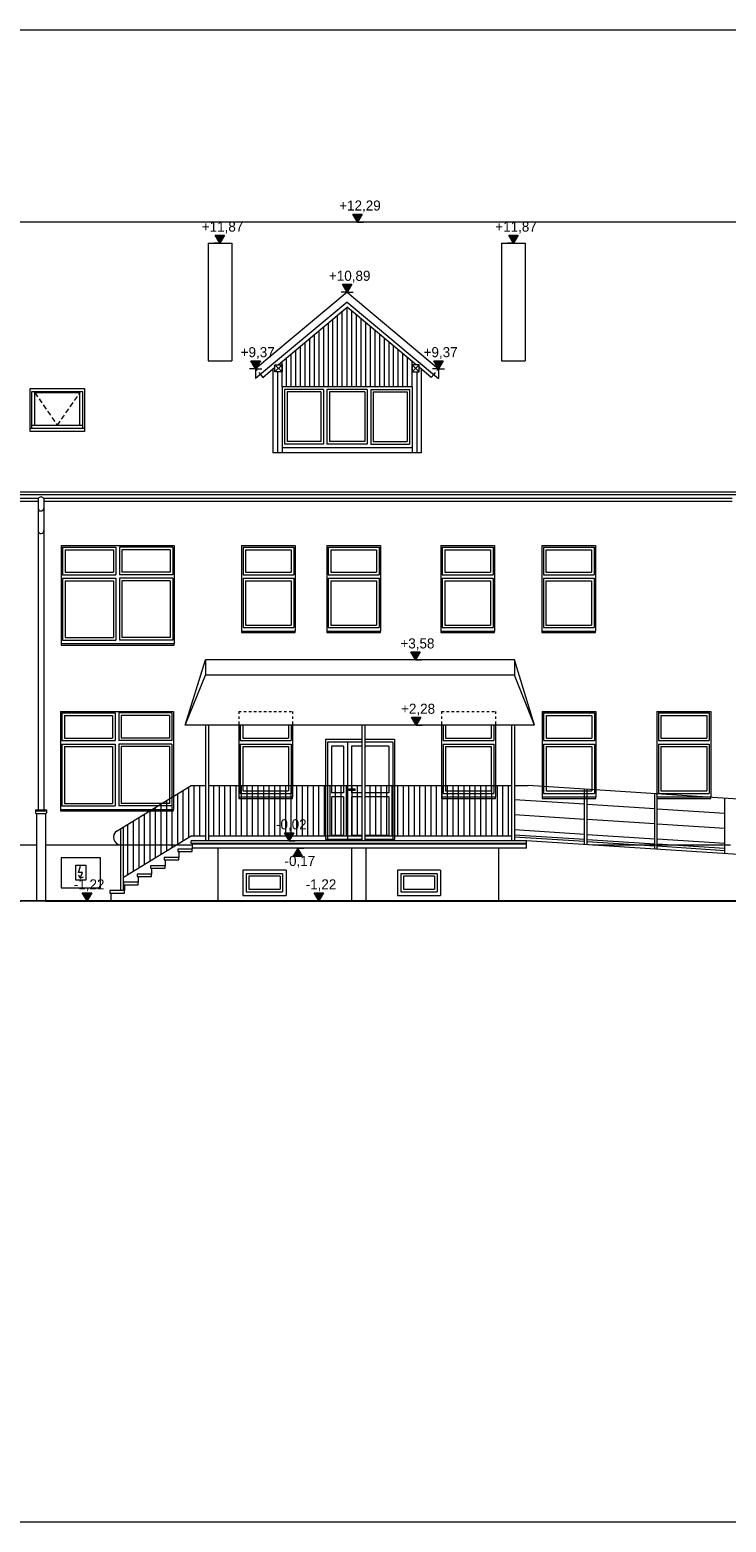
# Model space of a CAD drawing. Extents: x -128160 to 82695, y 7277 to 37028.
# Tile 10 of 14: x 1807 to 15662, y 7328 to 37028. Entities that reach past the tile are written whole.
import ezdxf

# ---------------------------------------------------------------- set-up
doc = ezdxf.new("R2010")
doc.units = 0
doc.header["$MEASUREMENT"] = 0
doc.linetypes.add('Hidden Line', pattern=[100, 50, -50])
doc.linetypes.add('Krawędzie ukryte', pattern=[150, 100, -50])
for name, color, linetype, lineweight in [('ARCH TABELA_Nr_Pióra__21', 7, 'Continuous', 13), ('Arch wymiary_Nr_Pióra__21', 7, 'Continuous', 13), ('INSTALACJA IE_Nr_Pióra__21', 7, 'Continuous', 13), ('INSTALACJA IE_Nr_Pióra__5', 7, 'Continuous', 13), ('INWENT BALUSTRADY_Nr_Pióra__26', 5, 'Continuous', 13), ('INWENT DACH_Nr_Pióra__21', 7, 'Continuous', 13), ('INWENT KONST. DREWNIANA_Nr_Pióra__21', 7, 'Continuous', 13), ('INWENT ODWODNIENIE_Nr_Pióra__21', 7, 'Continuous', 13), ('INWENT TEREN_Nr_Pióra__1', 7, 'Continuous', 25), ('INWENT. DRZWI_Nr_Pióra__21', 7, 'Continuous', 13), ('INWENT. OKNA_Nr_Pióra__21', 7, 'Continuous', 13), ('INWENT. OKNA_Nr_Pióra__5', 7, 'Continuous', 13), ('INWENT.ŚCIANY_Nr_Pióra__5', 7, 'Continuous', 13), ('Istniejące schody_Nr_Pióra__21', 7, 'Continuous', 13), ('Istniejące schody_Nr_Pióra__5', 7, 'Continuous', 13)]:
    doc.layers.add(name, color=color, linetype=linetype, lineweight=lineweight)
doc.layers.add('Arch wymiary', color=7, linetype='Continuous')
doc.layers.add('INSTALACJA IE', color=7, linetype='Continuous')
doc.styles.add('GENERATED_STYLE_1', font='txt')

# ---------------------------------------------------------------- blocks, each defined once
blk = doc.blocks.new('Linia_1', base_point=(2809, 20143))
at = {"layer": 'INSTALACJA IE_Nr_Pióra__21', "linetype": 'Continuous'}
for q in [(2780, 20207), (2874, 20172)]:
    blk.add_line((2809, 20143), q, dxfattribs=at)
at = {"layer": 'INSTALACJA IE_Nr_Pióra__5', "linetype": 'Continuous'}
blk.add_line((2809, 20143), (2854, 20259), dxfattribs=at)
blk = doc.blocks.new('Wymiary_32', base_point=(6968, 20888))
at = {"layer": 'Arch wymiary_Nr_Pióra__21', "linetype": 'Continuous'}
blk.add_hatch(color=256, dxfattribs=at).paths.add_polyline_path([(6968, 20888), (6875, 21048), (7060, 21048)], flags=0)
for p, q in [((6968, 20888), (6848, 20888)), ((6968, 20888), (6875, 21048)), ((6875, 21048), (7060, 21048)), ((7060, 21048), (6968, 20888)), ((6968, 20888), (7088, 20888))]:
    blk.add_line(p, q, dxfattribs=at)
at = {"layer": 'Arch wymiary_Nr_Pióra__21', "insert": (6705, 21080), "char_height": 200, "attachment_point": 7, "style": 'GENERATED_STYLE_1'}
blk.add_mtext('{-0,02}', dxfattribs=at)
blk = doc.blocks.new('Wymiary_33', base_point=(2944, 19693))
at = {"layer": 'Arch wymiary_Nr_Pióra__21', "linetype": 'Continuous'}
blk.add_hatch(color=256, dxfattribs=at).paths.add_polyline_path([(2944, 19693), (2851, 19853), (3037, 19853)], flags=0)
for p, q in [((2944, 19693), (2824, 19693)), ((2944, 19693), (2851, 19853)), ((2851, 19853), (3037, 19853)), ((3037, 19853), (2944, 19693)), ((2944, 19693), (3064, 19693))]:
    blk.add_line(p, q, dxfattribs=at)
at = {"layer": 'Arch wymiary_Nr_Pióra__21', "insert": (2681, 19885), "char_height": 200, "attachment_point": 7, "style": 'GENERATED_STYLE_1'}
blk.add_mtext('{-1,22}', dxfattribs=at)
blk = doc.blocks.new('Wymiary_37', base_point=(8119, 31805))
at = {"layer": 'Arch wymiary_Nr_Pióra__21', "linetype": 'Continuous'}
blk.add_hatch(color=256, dxfattribs=at).paths.add_polyline_path([(8119, 31805), (8026, 31965), (8212, 31965)], flags=0)
for p, q in [((8119, 31805), (7999, 31805)), ((8119, 31805), (8026, 31965)), ((8026, 31965), (8212, 31965)), ((8212, 31965), (8119, 31805)), ((8119, 31805), (8239, 31805))]:
    blk.add_line(p, q, dxfattribs=at)
at = {"layer": 'Arch wymiary_Nr_Pióra__21', "insert": (7758, 31997), "char_height": 200, "attachment_point": 7, "style": 'GENERATED_STYLE_1'}
blk.add_mtext('{+10,89}', dxfattribs=at)
blk = doc.blocks.new('Wymiary_38', base_point=(9938, 30284))
at = {"layer": 'Arch wymiary_Nr_Pióra__21', "linetype": 'Continuous'}
blk.add_hatch(color=256, dxfattribs=at).paths.add_polyline_path([(9938, 30284), (9846, 30444), (10031, 30444)], flags=0)
for p, q in [((9938, 30284), (9846, 30444)), ((9846, 30444), (10031, 30444)), ((10031, 30444), (9938, 30284)), ((9938, 30284), (9818, 30284)), ((9938, 30284), (10058, 30284))]:
    blk.add_line(p, q, dxfattribs=at)
at = {"layer": 'Arch wymiary_Nr_Pióra__21', "insert": (9641, 30476), "char_height": 200, "attachment_point": 7, "style": 'GENERATED_STYLE_1'}
blk.add_mtext('{+9,37}', dxfattribs=at)
blk = doc.blocks.new('Wymiary_39', base_point=(6300, 30284))
at = {"layer": 'Arch wymiary_Nr_Pióra__21', "linetype": 'Continuous'}
blk.add_hatch(color=256, dxfattribs=at).paths.add_polyline_path([(6300, 30284), (6207, 30444), (6393, 30444)], flags=0)
for p, q in [((6300, 30284), (6207, 30444)), ((6207, 30444), (6393, 30444)), ((6393, 30444), (6300, 30284)), ((6300, 30284), (6180, 30284)), ((6300, 30284), (6420, 30284))]:
    blk.add_line(p, q, dxfattribs=at)
at = {"layer": 'Arch wymiary_Nr_Pióra__21', "insert": (6002, 30476), "char_height": 200, "attachment_point": 7, "style": 'GENERATED_STYLE_1'}
blk.add_mtext('{+9,37}', dxfattribs=at)
blk = doc.blocks.new('Wymiary_42', base_point=(8325, 33203))
at = {"layer": 'Arch wymiary_Nr_Pióra__21', "linetype": 'Continuous'}
blk.add_hatch(color=256, dxfattribs=at).paths.add_polyline_path([(8325, 33203), (8232, 33363), (8417, 33363)], flags=0)
for p, q in [((8325, 33203), (8232, 33363)), ((8232, 33363), (8417, 33363)), ((8417, 33363), (8325, 33203)), ((8325, 33203), (8205, 33203)), ((8325, 33203), (8445, 33203))]:
    blk.add_line(p, q, dxfattribs=at)
at = {"layer": 'Arch wymiary_Nr_Pióra__21', "insert": (7963, 33395), "char_height": 200, "attachment_point": 7, "style": 'GENERATED_STYLE_1'}
blk.add_mtext('{+12,29}', dxfattribs=at)
blk = doc.blocks.new('Wymiary_47', base_point=(5589, 32783))
at = {"layer": 'Arch wymiary_Nr_Pióra__21', "linetype": 'Continuous'}
blk.add_hatch(color=256, dxfattribs=at).paths.add_polyline_path([(5589, 32783), (5496, 32943), (5682, 32943)], flags=0)
for p, q in [((5589, 32783), (5469, 32783)), ((5589, 32783), (5496, 32943)), ((5496, 32943), (5682, 32943)), ((5682, 32943), (5589, 32783)), ((5589, 32783), (5709, 32783))]:
    blk.add_line(p, q, dxfattribs=at)
at = {"layer": 'Arch wymiary_Nr_Pióra__21', "insert": (5228, 32975), "char_height": 200, "attachment_point": 7, "style": 'GENERATED_STYLE_1'}
blk.add_mtext('{+11,87}', dxfattribs=at)
blk = doc.blocks.new('Wymiary_48', base_point=(11429, 32783))
at = {"layer": 'Arch wymiary_Nr_Pióra__21', "linetype": 'Continuous'}
blk.add_hatch(color=256, dxfattribs=at).paths.add_polyline_path([(11429, 32783), (11336, 32943), (11522, 32943)], flags=0)
for p, q in [((11429, 32783), (11309, 32783)), ((11429, 32783), (11336, 32943)), ((11336, 32943), (11522, 32943)), ((11522, 32943), (11429, 32783)), ((11429, 32783), (11549, 32783))]:
    blk.add_line(p, q, dxfattribs=at)
at = {"layer": 'Arch wymiary_Nr_Pióra__21', "insert": (11068, 32975), "char_height": 200, "attachment_point": 7, "style": 'GENERATED_STYLE_1'}
blk.add_mtext('{+11,87}', dxfattribs=at)
blk = doc.blocks.new('Wymiary_67', base_point=(9490, 23188))
at = {"layer": 'Arch wymiary_Nr_Pióra__21', "linetype": 'Continuous'}
blk.add_hatch(color=256, dxfattribs=at).paths.add_polyline_path([(9490, 23188), (9398, 23348), (9583, 23348)], flags=0)
for p, q in [((9490, 23188), (9370, 23188)), ((9490, 23188), (9398, 23348)), ((9398, 23348), (9583, 23348)), ((9583, 23348), (9490, 23188)), ((9490, 23188), (9610, 23188))]:
    blk.add_line(p, q, dxfattribs=at)
at = {"layer": 'Arch wymiary_Nr_Pióra__21', "insert": (9193, 23380), "char_height": 200, "attachment_point": 7, "style": 'GENERATED_STYLE_1'}
blk.add_mtext('{+2,28}', dxfattribs=at)
blk = doc.blocks.new('Wymiary_68', base_point=(9477, 24488))
at = {"layer": 'Arch wymiary_Nr_Pióra__21', "linetype": 'Continuous'}
blk.add_hatch(color=256, dxfattribs=at).paths.add_polyline_path([(9477, 24488), (9384, 24648), (9570, 24648)], flags=0)
for p, q in [((9477, 24488), (9357, 24488)), ((9477, 24488), (9384, 24648)), ((9384, 24648), (9570, 24648)), ((9570, 24648), (9477, 24488)), ((9477, 24488), (9597, 24488))]:
    blk.add_line(p, q, dxfattribs=at)
at = {"layer": 'Arch wymiary_Nr_Pióra__21', "insert": (9180, 24680), "char_height": 200, "attachment_point": 7, "style": 'GENERATED_STYLE_1'}
blk.add_mtext('{+3,58}', dxfattribs=at)
blk = doc.blocks.new('Wymiary_87', base_point=(7136, 20743))
at = {"layer": 'Arch wymiary_Nr_Pióra__21', "linetype": 'Continuous'}
blk.add_hatch(color=256, dxfattribs=at).paths.add_polyline_path([(7136, 20743), (7044, 20583), (7229, 20583)], flags=0)
for p, q in [((7136, 20743), (7016, 20743)), ((7136, 20743), (7044, 20583)), ((7044, 20583), (7229, 20583)), ((7136, 20743), (7256, 20743)), ((7229, 20583), (7136, 20743))]:
    blk.add_line(p, q, dxfattribs=at)
at = {"layer": 'Arch wymiary_Nr_Pióra__21', "insert": (6874, 20351), "char_height": 200, "attachment_point": 7, "style": 'GENERATED_STYLE_1'}
blk.add_mtext('{-0,17}', dxfattribs=at)
blk = doc.blocks.new('Wymiary_88', base_point=(7558, 19693))
at = {"layer": 'Arch wymiary_Nr_Pióra__21', "linetype": 'Continuous'}
blk.add_hatch(color=256, dxfattribs=at).paths.add_polyline_path([(7558, 19693), (7465, 19853), (7651, 19853)], flags=0)
for p, q in [((7558, 19693), (7438, 19693)), ((7558, 19693), (7465, 19853)), ((7465, 19853), (7651, 19853)), ((7651, 19853), (7558, 19693)), ((7558, 19693), (7678, 19693))]:
    blk.add_line(p, q, dxfattribs=at)
at = {"layer": 'Arch wymiary_Nr_Pióra__21', "insert": (7295, 19885), "char_height": 200, "attachment_point": 7, "style": 'GENERATED_STYLE_1'}
blk.add_mtext('{-1,22}', dxfattribs=at)

msp = doc.modelspace()

# ---------------------------------------------------------------- linework, layer by layer
at = {"layer": 'ARCH TABELA_Nr_Pióra__21', "linetype": 'Continuous'}
for p, q in [((-21259.9, 37028.4), (35740.1, 37028.4)), ((35740.1, 7328.4), (-21259.9, 7328.4))]:
    msp.add_line(p, q, dxfattribs=at)
at = {"layer": 'INSTALACJA IE_Nr_Pióra__5', "linetype": 'Continuous'}
for p, q in [((3209.1, 20552.8), (2429.1, 20552.8)), ((2429.1, 20552.8), (2429.1, 19952.8)), ((3209.1, 19952.8), (3209.1, 20552.8)), ((2719.1, 20402.8), (2919.1, 20402.8)), ((2719.1, 20102.8), (2719.1, 20402.8)), ((2776, 20259.2), (2814.9, 20382.3)), ((2853.8, 20259.2), (2776, 20259.2)), ((2919.1, 20402.8), (2919.1, 20102.8)), ((2429.1, 19952.8), (3209.1, 19952.8)), ((2919.1, 20102.8), (2719.1, 20102.8))]:
    msp.add_line(p, q, dxfattribs=at)
at = {"layer": 'INWENT BALUSTRADY_Nr_Pióra__26', "linetype": 'Continuous'}
for p, q in [((4899.1, 23187.8), (5299.1, 24487.8)), ((5299.1, 24487.8), (5299.1, 24187.8)), ((11449.1, 24487.8), (5299.1, 24487.8)), ((11449.1, 24487.8), (11449.1, 24187.8)), ((11849.1, 23187.8), (11449.1, 24487.8)), ((4899.1, 23187.8), (5299.1, 24187.8)), ((11449.1, 24187.8), (5299.1, 24187.8)), ((11849.1, 23187.8), (11449.1, 24187.8)), ((11849.1, 23187.8), (4899.1, 23187.8)), ((5299.1, 23187.8), (5299.1, 20887.8)), ((5359.1, 23187.8), (5359.1, 20887.8)), ((8409.1, 23187.8), (8409.1, 20887.8)), ((8469.1, 23187.8), (8469.1, 20887.8)), ((11389.1, 23187.8), (11389.1, 20887.8)), ((11449.1, 23187.8), (11449.1, 20887.8)), ((3540.9, 21084.5), (5019.1, 21987.8)), ((5019.1, 21987.8), (5299.1, 21987.8)), ((5079.1, 20987.8), (5079.1, 21987.8)), ((5189.1, 20987.8), (5189.1, 21987.8)), ((5359.1, 21987.8), (8409.1, 21987.8)), ((5469.1, 20987.8), (5469.1, 21987.8)), ((5579.1, 20987.8), (5579.1, 21987.8)), ((5689.1, 20987.8), (5689.1, 21987.8)), ((5799.1, 20987.8), (5799.1, 21987.8)), ((5909.1, 20987.8), (5909.1, 21987.8)), ((6019.1, 20987.8), (6019.1, 21987.8)), ((6129.1, 20987.8), (6129.1, 21987.8)), ((6239.1, 20987.8), (6239.1, 21987.8)), ((6349.1, 20987.8), (6349.1, 21987.8)), ((6459.1, 20987.8), (6459.1, 21987.8)), ((6569.1, 20987.8), (6569.1, 21987.8)), ((6679.1, 20987.8), (6679.1, 21987.8)), ((6789.1, 20987.8), (6789.1, 21987.8)), ((6899.1, 20987.8), (6899.1, 21987.8)), ((7009.1, 20987.8), (7009.1, 21987.8)), ((7119.1, 20987.8), (7119.1, 21987.8)), ((7229.1, 20987.8), (7229.1, 21987.8)), ((7339.1, 20987.8), (7339.1, 21987.8)), ((7449.1, 20987.8), (7449.1, 21987.8)), ((7559.1, 20987.8), (7559.1, 21987.8)), ((7669.1, 20987.8), (7669.1, 21987.8)), ((7779.1, 20987.8), (7779.1, 21987.8)), ((7889.1, 20987.8), (7889.1, 21987.8)), ((7999.1, 20987.8), (7999.1, 21987.8)), ((8109.1, 20987.8), (8109.1, 21987.8)), ((8219.1, 20987.8), (8219.1, 21987.8)), ((8329.1, 20987.8), (8329.1, 21987.8)), ((8469.1, 21987.8), (11389.1, 21987.8)), ((8579.1, 20987.8), (8579.1, 21987.8)), ((8689.1, 20987.8), (8689.1, 21987.8)), ((8799.1, 20987.8), (8799.1, 21987.8)), ((8909.1, 20987.8), (8909.1, 21987.8)), ((9019.1, 20987.8), (9019.1, 21987.8)), ((9129.1, 20987.8), (9129.1, 21987.8)), ((9239.1, 20987.8), (9239.1, 21987.8)), ((9349.1, 20987.8), (9349.1, 21987.8)), ((9459.1, 20987.8), (9459.1, 21987.8)), ((9569.1, 20987.8), (9569.1, 21987.8)), ((9679.1, 20987.8), (9679.1, 21987.8)), ((9789.1, 20987.8), (9789.1, 21987.8)), ((9899.1, 20987.8), (9899.1, 21987.8)), ((10009.1, 20987.8), (10009.1, 21987.8)), ((10119.1, 20987.8), (10119.1, 21987.8)), ((10229.1, 20987.8), (10229.1, 21987.8)), ((10339.1, 20987.8), (10339.1, 21987.8)), ((10449.1, 20987.8), (10449.1, 21987.8)), ((10559.1, 20987.8), (10559.1, 21987.8)), ((10669.1, 20987.8), (10669.1, 21987.8)), ((10779.1, 20987.8), (10779.1, 21987.8)), ((10889.1, 20987.8), (10889.1, 21987.8)), ((10999.1, 20987.8), (10999.1, 21987.8)), ((11109.1, 20987.8), (11109.1, 21987.8)), ((11219.1, 20987.8), (11219.1, 21987.8)), ((11329.1, 20987.8), (11329.1, 21987.8)), ((11449.1, 21987.8), (11724.7, 21987.8)), ((19859.7, 21460.8), (11724.7, 21987.8)), ((4529.1, 20688.4), (4529.1, 21688.4)), ((4639.1, 20755.6), (4639.1, 21755.6)), ((4749.1, 20822.8), (4749.1, 21822.8)), ((4859.1, 20890.1), (4859.1, 21890.1)), ((4969.1, 20957.3), (4969.1, 21957.3)), ((12844.9, 21614.6), (11449.1, 21705.1)), ((12844.9, 20812.9), (12844.9, 21915.3)), ((12894.9, 20809.7), (12894.9, 21912)), ((14240.7, 20722.5), (14240.7, 21824.8)), ((14290.7, 20719.3), (14290.7, 21821.6)), ((15636.6, 20632.1), (15636.6, 21734.4)), ((4089.1, 20419.5), (4089.1, 21419.5)), ((4199.1, 20486.7), (4199.1, 21486.7)), ((4309.1, 20553.9), (4309.1, 21553.9)), ((4419.1, 20621.2), (4419.1, 21621.2)), ((12844.9, 21314), (11449.1, 21404.4)), ((14240.7, 21524.2), (12894.9, 21611.4)), ((15636.6, 21433.8), (14290.7, 21520.9)), ((3619.1, 19897.8), (3619.1, 21132.3)), ((3669.1, 19897.8), (3669.1, 21162.8)), ((3759.1, 20217.8), (3759.1, 21217.8)), ((3869.1, 20285.1), (3869.1, 21285.1)), ((3979.1, 20352.3), (3979.1, 21352.3)), ((12844.9, 21013.4), (11449.1, 21103.8)), ((14240.7, 21223.6), (12894.9, 21310.8)), ((15636.6, 21133.1), (14290.7, 21220.3)), ((3669.1, 20162.8), (5019.1, 20987.8)), ((5019.1, 20987.8), (5299.1, 20987.8)), ((5359.1, 20987.8), (8409.1, 20987.8)), ((8469.1, 20987.8), (11389.1, 20987.8)), ((12844.9, 20913.2), (11449.1, 21003.6)), ((12844.9, 20873.1), (11449.1, 20963.5)), ((14240.7, 20922.9), (12894.9, 21010.1)), ((14240.7, 20822.7), (12894.9, 20909.9)), ((14240.7, 20782.6), (12894.9, 20869.8)), ((15636.6, 20832.5), (14290.7, 20919.7)), ((15636.6, 20732.3), (14290.7, 20819.5)), ((15636.6, 20692.2), (14290.7, 20779.4))]:
    msp.add_line(p, q, dxfattribs=at)
msp.add_arc((3619.1, 20956.5), 150, 121.42957, 270, dxfattribs=at)
at = {"layer": 'INWENT DACH_Nr_Pióra__21', "linetype": 'Continuous'}
for p, q in [((16591.1, 33202.8), (-6275.9, 33202.8)), ((8119.1, 31804.7), (6299.8, 30284.3)), ((8119.1, 31804.7), (9938.4, 30284.3)), ((8119.1, 31609.2), (6299.8, 30088.8)), ((6744.7, 30362.8), (8119.1, 31511.4)), ((8119.1, 31609.2), (9938.4, 30088.8)), ((9493.5, 30362.8), (8119.1, 31511.4)), ((6444.1, 30111.6), (6684.1, 30312.2)), ((9794.1, 30111.6), (9554.1, 30312.2)), ((6299.8, 30284.3), (6299.8, 30088.8)), ((6396, 30169.2), (6444.1, 30111.6)), ((9842.2, 30169.2), (9794.1, 30111.6)), ((9938.4, 30284.3), (9938.4, 30088.8)), ((32584.1, 27828.4), (-11505.9, 27828.4)), ((32584.1, 27777.2), (-11505.9, 27777.2)), ((1974.1, 27702.2), (-10465.9, 27702.2)), ((1974.1, 27642.9), (-10465.9, 27642.9)), ((15784.1, 27702.2), (2084.1, 27702.2)), ((15784.1, 27642.9), (2084.1, 27642.9))]:
    msp.add_line(p, q, dxfattribs=at)
at = {"layer": 'INWENT DACH_Nr_Pióra__21', "linetype": 'Hidden Line'}
for p, q in [((6299.8, 30284.3), (6396, 30169.2)), ((9938.4, 30284.3), (9842.2, 30169.2))]:
    msp.add_line(p, q, dxfattribs=at)
at = {"layer": 'INWENT KONST. DREWNIANA_Nr_Pióra__21', "linetype": 'Continuous'}
for p, q in [((6684.1, 30222.8), (6824.1, 30362.8)), ((6824.1, 30222.8), (6684.1, 30362.8)), ((6684.1, 30362.8), (6824.1, 30362.8)), ((6684.1, 30222.8), (6684.1, 30362.8)), ((6824.1, 30362.8), (6824.1, 30222.8)), ((9554.1, 30222.8), (9414.1, 30362.8)), ((9414.1, 30222.8), (9554.1, 30362.8)), ((9414.1, 30362.8), (9414.1, 30222.8)), ((9554.1, 30362.8), (9414.1, 30362.8)), ((9554.1, 30222.8), (9554.1, 30362.8)), ((6824.1, 30222.8), (6684.1, 30222.8)), ((9414.1, 30222.8), (9554.1, 30222.8))]:
    msp.add_line(p, q, dxfattribs=at)
at = {"layer": 'INWENT ODWODNIENIE_Nr_Pióra__21', "linetype": 'Continuous'}
for p, q in [((1974.1, 27702.2), (1974.1, 21506.3)), ((2084.1, 27702.2), (2084.1, 21506.3)), ((1919.1, 21506.3), (2139.1, 21506.3)), ((1919.1, 21506.3), (1919.1, 21446.3)), ((1919.1, 21486.3), (2139.1, 21486.3)), ((1939.1, 21426.3), (1939.1, 19690.1)), ((2119.1, 21426.3), (1939.1, 21426.3)), ((2119.1, 21426.3), (2119.1, 19692.8)), ((2139.1, 21506.3), (2139.1, 21446.3))]:
    msp.add_line(p, q, dxfattribs=at)
for centre, radius, start, end in [((2029.1, 27666.6), 65.5, 32.87588, 147.12412), ((2029.1, 27507.4), 55.2, 174.54738, 354.54738), ((2029.1, 27057.4), 55.2, 185.45262, 5.45262), ((1939.1, 21446.3), 20, 180, 270), ((2119.1, 21446.3), 20, 270, 0)]:
    msp.add_arc(centre, radius, start, end, dxfattribs=at)
at = {"layer": 'INWENT TEREN_Nr_Pióra__1', "linetype": 'Continuous'}
for q in [(-10840.9, 19492.8), (30674.1, 19692.8)]:
    msp.add_line((2119.1, 19692.8), q, dxfattribs=at)
at = {"layer": 'INWENT. DRZWI_Nr_Pióra__21', "linetype": 'Continuous'}
for p, q in [((7729.1, 22852.8), (7729.1, 20912.8)), ((8409.1, 22852.8), (7729.1, 22852.8)), ((7809.1, 22772.8), (7809.1, 21842.8)), ((8049.1, 22772.8), (7809.1, 22772.8)), ((8049.1, 22772.8), (8049.1, 21842.8)), ((8129.1, 22852.8), (8129.1, 20912.8)), ((8209.1, 22772.8), (8209.1, 21922.8)), ((8409.1, 22772.8), (8209.1, 22772.8)), ((9029.1, 22852.8), (8469.1, 22852.8)), ((8949.1, 22772.8), (8469.1, 22772.8)), ((8949.1, 22772.8), (8949.1, 21842.8)), ((9029.1, 22852.8), (9029.1, 20912.8)), ((8049.1, 21842.8), (7809.1, 21842.8)), ((8049.1, 21762.8), (7809.1, 21762.8)), ((7809.1, 21762.8), (7809.1, 20992.8)), ((8049.1, 21762.8), (8049.1, 20992.8)), ((8154.1, 21922.8), (8274.1, 21922.8)), ((8154.1, 21892.8), (8154.1, 21922.8)), ((8274.1, 21892.8), (8154.1, 21892.8)), ((8209.1, 21892.8), (8209.1, 21842.8)), ((8409.1, 21842.8), (8209.1, 21842.8)), ((8209.1, 21762.8), (8209.1, 20992.8)), ((8409.1, 21762.8), (8209.1, 21762.8)), ((8274.1, 21922.8), (8274.1, 21892.8)), ((8949.1, 21842.8), (8469.1, 21842.8)), ((8949.1, 21762.8), (8469.1, 21762.8)), ((8949.1, 21762.8), (8949.1, 20992.8)), ((8049.1, 20992.8), (7809.1, 20992.8)), ((8409.1, 20992.8), (8209.1, 20992.8)), ((8949.1, 20992.8), (8469.1, 20992.8))]:
    msp.add_line(p, q, dxfattribs=at)
at = {"layer": 'INWENT. OKNA_Nr_Pióra__21', "linetype": 'Continuous'}
for p, q in [((1814.1, 29036.9), (1814.1, 29889.3)), ((1814.1, 29889.3), (2894.1, 29889.3)), ((1844.1, 29096.9), (1844.1, 29829.3)), ((1844.1, 29829.3), (2864.1, 29829.3)), ((1904.1, 29156.9), (1904.1, 29829.3)), ((1904.1, 29809.3), (2804.1, 29809.3)), ((2804.1, 29156.9), (2804.1, 29829.3)), ((2864.1, 29096.9), (2864.1, 29829.3)), ((2894.1, 29889.3), (2894.1, 29036.9)), ((2864.1, 29156.9), (1844.1, 29156.9)), ((2894.1, 29096.9), (1814.1, 29096.9)), ((2894.1, 29036.9), (1814.1, 29036.9))]:
    msp.add_line(p, q, dxfattribs=at)
at = {"layer": 'INWENT. OKNA_Nr_Pióra__21', "linetype": 'Krawędzie ukryte'}
for p, q in [((1904.1, 29809.3), (2354.1, 29156.9)), ((2354.1, 29156.9), (2804.1, 29809.3))]:
    msp.add_line(p, q, dxfattribs=at)
at = {"layer": 'INWENT. OKNA_Nr_Pióra__5', "linetype": 'Continuous'}
for p, q in [((6874.1, 29872.8), (6874.1, 28782.8)), ((7647.8, 29872.8), (6874.1, 29872.8)), ((6924.1, 29822.8), (6924.1, 28832.8)), ((7597.8, 29822.8), (6924.1, 29822.8)), ((7597.8, 29822.8), (7597.8, 28832.8)), ((7647.8, 29872.8), (7647.8, 28782.8)), ((8520.3, 29872.8), (7717.8, 29872.8)), ((7717.8, 29872.8), (7717.8, 28782.8)), ((7767.8, 29822.8), (7767.8, 28832.8)), ((8470.3, 29822.8), (7767.8, 29822.8)), ((8470.3, 29822.8), (8470.3, 28832.8)), ((8520.3, 29872.8), (8520.3, 28782.8)), ((8590.3, 29872.8), (8590.3, 28782.8)), ((8590.3, 29872.8), (9364.1, 29872.8)), ((8640.3, 29822.8), (9314.1, 29822.8)), ((8640.3, 29822.8), (8640.3, 28832.8)), ((9314.1, 29822.8), (9314.1, 28832.8)), ((9364.1, 29872.8), (9364.1, 28782.8)), ((7597.8, 28832.8), (6924.1, 28832.8)), ((8470.3, 28832.8), (7767.8, 28832.8)), ((8640.3, 28832.8), (9314.1, 28832.8)), ((7647.8, 28782.8), (6874.1, 28782.8)), ((8520.3, 28782.8), (7717.8, 28782.8)), ((8590.3, 28782.8), (9364.1, 28782.8)), ((2459.1, 26732.8), (2459.1, 26182.8)), ((2459.1, 26732.8), (3519.1, 26732.8)), ((3519.1, 26732.8), (3519.1, 26182.8)), ((3589.1, 26732.8), (3589.1, 26182.8)), ((4649.1, 26732.8), (3589.1, 26732.8)), ((4649.1, 26732.8), (4649.1, 26182.8)), ((6049.1, 26732.8), (6049.1, 26182.8)), ((6049.1, 26732.8), (7059.1, 26732.8)), ((7059.1, 26732.8), (7059.1, 26182.8)), ((7744.1, 26732.8), (7744.1, 26182.8)), ((7744.1, 26732.8), (8754.1, 26732.8)), ((8754.1, 26732.8), (8754.1, 26182.8)), ((10014.1, 26732.8), (10014.1, 26182.8)), ((10014.1, 26732.8), (11024.1, 26732.8)), ((11024.1, 26732.8), (11024.1, 26182.8)), ((12024.1, 26732.8), (12024.1, 26182.8)), ((12024.1, 26732.8), (13034.1, 26732.8)), ((13034.1, 26732.8), (13034.1, 26182.8)), ((2509.1, 26682.8), (3469.1, 26682.8)), ((2509.1, 26682.8), (2509.1, 26232.8)), ((3469.1, 26682.8), (3469.1, 26232.8)), ((4599.1, 26682.8), (3639.1, 26682.8)), ((3639.1, 26682.8), (3639.1, 26232.8)), ((4599.1, 26682.8), (4599.1, 26232.8)), ((6099.1, 26682.8), (7009.1, 26682.8)), ((6099.1, 26682.8), (6099.1, 26232.8)), ((7009.1, 26682.8), (7009.1, 26232.8)), ((7794.1, 26682.8), (8704.1, 26682.8)), ((7794.1, 26682.8), (7794.1, 26232.8)), ((8704.1, 26682.8), (8704.1, 26232.8)), ((10064.1, 26682.8), (10974.1, 26682.8)), ((10064.1, 26682.8), (10064.1, 26232.8)), ((10974.1, 26682.8), (10974.1, 26232.8)), ((12074.1, 26682.8), (12984.1, 26682.8)), ((12074.1, 26682.8), (12074.1, 26232.8)), ((12984.1, 26682.8), (12984.1, 26232.8)), ((2459.1, 26182.8), (3519.1, 26182.8)), ((2509.1, 26232.8), (3469.1, 26232.8)), ((4649.1, 26182.8), (3589.1, 26182.8)), ((4599.1, 26232.8), (3639.1, 26232.8)), ((6049.1, 26182.8), (7059.1, 26182.8)), ((6099.1, 26232.8), (7009.1, 26232.8)), ((7744.1, 26182.8), (8754.1, 26182.8)), ((7794.1, 26232.8), (8704.1, 26232.8)), ((10014.1, 26182.8), (11024.1, 26182.8)), ((10064.1, 26232.8), (10974.1, 26232.8)), ((12024.1, 26182.8), (13034.1, 26182.8)), ((12074.1, 26232.8), (12984.1, 26232.8)), ((2459.1, 26112.8), (3519.1, 26112.8)), ((2459.1, 26112.8), (2459.1, 24882.8)), ((2509.1, 26062.8), (3469.1, 26062.8)), ((2509.1, 26062.8), (2509.1, 24932.8)), ((3469.1, 26062.8), (3469.1, 24932.8)), ((3519.1, 26112.8), (3519.1, 24882.8)), ((4649.1, 26112.8), (3589.1, 26112.8)), ((3589.1, 26112.8), (3589.1, 24882.8)), ((4599.1, 26062.8), (3639.1, 26062.8)), ((3639.1, 26062.8), (3639.1, 24932.8)), ((4599.1, 26062.8), (4599.1, 24932.8)), ((4649.1, 26112.8), (4649.1, 24882.8)), ((6049.1, 26112.8), (7059.1, 26112.8)), ((6049.1, 26112.8), (6049.1, 25132.8)), ((6099.1, 26062.8), (7009.1, 26062.8)), ((6099.1, 26062.8), (6099.1, 25182.8)), ((7009.1, 26062.8), (7009.1, 25182.8)), ((7059.1, 26112.8), (7059.1, 25132.8)), ((7744.1, 26112.8), (8754.1, 26112.8)), ((7744.1, 26112.8), (7744.1, 25132.8)), ((7794.1, 26062.8), (8704.1, 26062.8)), ((7794.1, 26062.8), (7794.1, 25182.8)), ((8704.1, 26062.8), (8704.1, 25182.8)), ((8754.1, 26112.8), (8754.1, 25132.8)), ((10014.1, 26112.8), (11024.1, 26112.8)), ((10014.1, 26112.8), (10014.1, 25132.8)), ((10064.1, 26062.8), (10974.1, 26062.8)), ((10064.1, 26062.8), (10064.1, 25182.8)), ((10974.1, 26062.8), (10974.1, 25182.8)), ((11024.1, 26112.8), (11024.1, 25132.8)), ((12024.1, 26112.8), (13034.1, 26112.8)), ((12024.1, 26112.8), (12024.1, 25132.8)), ((12074.1, 26062.8), (12984.1, 26062.8)), ((12074.1, 26062.8), (12074.1, 25182.8)), ((12984.1, 26062.8), (12984.1, 25182.8)), ((13034.1, 26112.8), (13034.1, 25132.8)), ((6019.1, 25062.8), (6019.1, 25032.8)), ((6019.1, 25032.8), (7089.1, 25032.8)), ((6049.1, 25132.8), (7059.1, 25132.8)), ((6099.1, 25182.8), (7009.1, 25182.8)), ((7089.1, 25032.8), (7089.1, 25062.8)), ((7714.1, 25062.8), (7714.1, 25032.8)), ((7714.1, 25032.8), (8784.1, 25032.8)), ((7744.1, 25132.8), (8754.1, 25132.8)), ((7794.1, 25182.8), (8704.1, 25182.8)), ((8784.1, 25032.8), (8784.1, 25062.8)), ((9984.1, 25062.8), (9984.1, 25032.8)), ((9984.1, 25032.8), (11054.1, 25032.8)), ((10014.1, 25132.8), (11024.1, 25132.8)), ((10064.1, 25182.8), (10974.1, 25182.8)), ((11054.1, 25032.8), (11054.1, 25062.8)), ((11994.1, 25062.8), (11994.1, 25032.8)), ((11994.1, 25032.8), (13064.1, 25032.8)), ((12024.1, 25132.8), (13034.1, 25132.8)), ((12074.1, 25182.8), (12984.1, 25182.8)), ((13064.1, 25032.8), (13064.1, 25062.8)), ((2429.1, 24812.8), (2429.1, 24782.8)), ((2429.1, 24782.8), (4679.1, 24782.8)), ((2459.1, 24882.8), (3519.1, 24882.8)), ((2509.1, 24932.8), (3469.1, 24932.8)), ((4649.1, 24882.8), (3589.1, 24882.8)), ((4599.1, 24932.8), (3639.1, 24932.8)), ((4679.1, 24782.8), (4679.1, 24812.8)), ((2444.1, 23432.8), (2444.1, 22882.8)), ((2444.1, 23432.8), (3504.1, 23432.8)), ((2494.1, 23382.8), (3454.1, 23382.8)), ((2494.1, 23382.8), (2494.1, 22932.8)), ((3454.1, 23382.8), (3454.1, 22932.8)), ((3504.1, 23432.8), (3504.1, 22882.8)), ((3574.1, 23432.8), (3574.1, 22882.8)), ((4634.1, 23432.8), (3574.1, 23432.8)), ((4584.1, 23382.8), (3624.1, 23382.8)), ((3624.1, 23382.8), (3624.1, 22932.8)), ((4584.1, 23382.8), (4584.1, 22932.8)), ((4634.1, 23432.8), (4634.1, 22882.8)), ((5994.1, 23187.8), (5994.1, 22882.8)), ((6044.1, 23187.8), (6044.1, 22932.8)), ((6954.1, 23187.8), (6954.1, 22932.8)), ((7004.1, 23187.8), (7004.1, 22882.8)), ((10029.1, 23187.8), (10029.1, 22882.8)), ((10079.1, 23187.8), (10079.1, 22932.8)), ((10989.1, 23187.8), (10989.1, 22932.8)), ((11039.1, 23187.8), (11039.1, 22882.8)), ((12029.1, 23432.8), (12029.1, 22882.8)), ((12029.1, 23432.8), (13039.1, 23432.8)), ((12079.1, 23382.8), (12989.1, 23382.8)), ((12079.1, 23382.8), (12079.1, 22932.8)), ((12989.1, 23382.8), (12989.1, 22932.8)), ((13039.1, 23432.8), (13039.1, 22882.8)), ((14314.1, 23432.8), (14314.1, 22882.8)), ((14314.1, 23432.8), (15324.1, 23432.8)), ((14364.1, 23382.8), (15274.1, 23382.8)), ((14364.1, 23382.8), (14364.1, 22932.8)), ((15274.1, 23382.8), (15274.1, 22932.8)), ((15324.1, 23432.8), (15324.1, 22882.8)), ((2444.1, 22882.8), (3504.1, 22882.8)), ((2494.1, 22932.8), (3454.1, 22932.8)), ((4634.1, 22882.8), (3574.1, 22882.8)), ((4584.1, 22932.8), (3624.1, 22932.8)), ((5994.1, 22882.8), (7004.1, 22882.8)), ((6044.1, 22932.8), (6954.1, 22932.8)), ((10029.1, 22882.8), (11039.1, 22882.8)), ((10079.1, 22932.8), (10989.1, 22932.8)), ((12029.1, 22882.8), (13039.1, 22882.8)), ((12079.1, 22932.8), (12989.1, 22932.8)), ((14314.1, 22882.8), (15324.1, 22882.8)), ((14364.1, 22932.8), (15274.1, 22932.8)), ((2444.1, 22812.8), (3504.1, 22812.8)), ((2444.1, 22812.8), (2444.1, 21582.8)), ((2494.1, 22762.8), (3454.1, 22762.8)), ((2494.1, 22762.8), (2494.1, 21632.8)), ((3454.1, 22762.8), (3454.1, 21632.8)), ((3504.1, 22812.8), (3504.1, 21582.8)), ((4634.1, 22812.8), (3574.1, 22812.8)), ((3574.1, 22812.8), (3574.1, 21582.8)), ((4584.1, 22762.8), (3624.1, 22762.8)), ((3624.1, 22762.8), (3624.1, 21632.8)), ((4584.1, 22762.8), (4584.1, 21632.8)), ((4634.1, 22812.8), (4634.1, 21582.8)), ((5994.1, 22812.8), (7004.1, 22812.8)), ((5994.1, 22812.8), (5994.1, 21832.8)), ((6044.1, 22762.8), (6954.1, 22762.8)), ((6044.1, 22762.8), (6044.1, 21882.8)), ((6954.1, 22762.8), (6954.1, 21882.8)), ((7004.1, 22812.8), (7004.1, 21832.8)), ((10029.1, 22812.8), (11039.1, 22812.8)), ((10029.1, 22812.8), (10029.1, 21832.8)), ((10079.1, 22762.8), (10989.1, 22762.8)), ((10079.1, 22762.8), (10079.1, 21882.8)), ((10989.1, 22762.8), (10989.1, 21882.8)), ((11039.1, 22812.8), (11039.1, 21832.8)), ((12029.1, 22812.8), (13039.1, 22812.8)), ((12029.1, 22812.8), (12029.1, 21832.8)), ((12079.1, 22762.8), (12989.1, 22762.8)), ((12079.1, 22762.8), (12079.1, 21882.8)), ((12989.1, 22762.8), (12989.1, 21882.8)), ((13039.1, 22812.8), (13039.1, 21832.8)), ((14314.1, 22812.8), (15324.1, 22812.8)), ((14314.1, 22812.8), (14314.1, 21832.8)), ((14364.1, 22762.8), (15274.1, 22762.8)), ((14364.1, 22762.8), (14364.1, 21882.8)), ((15274.1, 22762.8), (15274.1, 21882.8)), ((15324.1, 22812.8), (15324.1, 21832.8)), ((5964.1, 21762.8), (5964.1, 21732.8)), ((5964.1, 21732.8), (7034.1, 21732.8)), ((5994.1, 21832.8), (7004.1, 21832.8)), ((6044.1, 21882.8), (6954.1, 21882.8)), ((7034.1, 21732.8), (7034.1, 21762.8)), ((9999.1, 21762.8), (9999.1, 21732.8)), ((9999.1, 21732.8), (11069.1, 21732.8)), ((10029.1, 21832.8), (11039.1, 21832.8)), ((10079.1, 21882.8), (10989.1, 21882.8)), ((11069.1, 21732.8), (11069.1, 21762.8)), ((11999.1, 21762.8), (11999.1, 21732.8)), ((11999.1, 21732.8), (13069.1, 21732.8)), ((12029.1, 21832.8), (13039.1, 21832.8)), ((12079.1, 21882.8), (12989.1, 21882.8)), ((13069.1, 21732.8), (13069.1, 21762.8)), ((14284.1, 21762.8), (14284.1, 21732.8)), ((14284.1, 21732.8), (15354.1, 21732.8)), ((14314.1, 21832.8), (15324.1, 21832.8)), ((14364.1, 21882.8), (15274.1, 21882.8)), ((15354.1, 21732.8), (15354.1, 21762.8)), ((2414.1, 21512.8), (2414.1, 21482.8)), ((2414.1, 21482.8), (4664.1, 21482.8)), ((2444.1, 21582.8), (3504.1, 21582.8)), ((2494.1, 21632.8), (3454.1, 21632.8)), ((4634.1, 21582.8), (3574.1, 21582.8)), ((4584.1, 21632.8), (3624.1, 21632.8)), ((4664.1, 21482.8), (4664.1, 21512.8)), ((6114.1, 20232.8), (6114.1, 19872.8)), ((6834.1, 20232.8), (6114.1, 20232.8)), ((6834.1, 20232.8), (6834.1, 19872.8)), ((9189.1, 20232.8), (9189.1, 19872.8)), ((9909.1, 20232.8), (9189.1, 20232.8)), ((9909.1, 20232.8), (9909.1, 19872.8)), ((6784.1, 20182.8), (6164.1, 20182.8)), ((6164.1, 20182.8), (6164.1, 19922.8)), ((6164.1, 19922.8), (6784.1, 19922.8)), ((6784.1, 20182.8), (6784.1, 19922.8)), ((9859.1, 20182.8), (9239.1, 20182.8)), ((9239.1, 20182.8), (9239.1, 19922.8)), ((9239.1, 19922.8), (9859.1, 19922.8)), ((9859.1, 20182.8), (9859.1, 19922.8)), ((6114.1, 19872.8), (6834.1, 19872.8)), ((9189.1, 19872.8), (9909.1, 19872.8))]:
    msp.add_line(p, q, dxfattribs=at)
at = {"layer": 'INWENT.ŚCIANY_Nr_Pióra__5', "linetype": 'Continuous'}
for p, q in [((5354.1, 32782.8), (5354.1, 30440.8)), ((5354.1, 32782.8), (5824.1, 32782.8)), ((5824.1, 32782.8), (5824.1, 30440.8)), ((11194.1, 32782.8), (11194.1, 30440.8)), ((11194.1, 32782.8), (11664.1, 32782.8)), ((11664.1, 32782.8), (11664.1, 30440.8)), ((8119.1, 29922.8), (8119.1, 31511.4)), ((8119.1, 29922.8), (8119.1, 31511.4)), ((7746.3, 29922.8), (7746.3, 31199.9)), ((7838.5, 29922.8), (7838.5, 31277)), ((7930.7, 29922.8), (7930.7, 31354)), ((8023, 29922.8), (8023, 31431.1)), ((8215.2, 29922.8), (8215.2, 31431.1)), ((8307.4, 29922.8), (8307.4, 31354)), ((8399.6, 29922.8), (8399.6, 31277)), ((8491.8, 29922.8), (8491.8, 31199.9)), ((7377.4, 29922.8), (7377.4, 30891.6)), ((7469.6, 29922.8), (7469.6, 30968.7)), ((7561.8, 29922.8), (7561.8, 31045.8)), ((7654.1, 29922.8), (7654.1, 31122.8)), ((8584.1, 29922.8), (8584.1, 31122.8)), ((8676.3, 29922.8), (8676.3, 31045.8)), ((8768.5, 29922.8), (8768.5, 30968.7)), ((8860.7, 29922.8), (8860.7, 30891.6)), ((7100.7, 29922.8), (7100.7, 30660.4)), ((7193, 29922.8), (7193, 30737.5)), ((7285.2, 29922.8), (7285.2, 30814.5)), ((8953, 29922.8), (8953, 30814.5)), ((9045.2, 29922.8), (9045.2, 30737.5)), ((9137.4, 29922.8), (9137.4, 30660.4)), ((5354.1, 30440.8), (5824.1, 30440.8)), ((6824.1, 29922.8), (6824.1, 30429.2)), ((6916.3, 29922.8), (6916.3, 30506.3)), ((7008.5, 29922.8), (7008.5, 30583.3)), ((9229.6, 29922.8), (9229.6, 30583.3)), ((9321.8, 29922.8), (9321.8, 30506.3)), ((9414.1, 29922.8), (9414.1, 30429.2)), ((11194.1, 30440.8), (11664.1, 30440.8)), ((6644.1, 30278.8), (6644.1, 28612.8)), ((6734.1, 30222.8), (6734.1, 28612.8)), ((9504.1, 30222.8), (9504.1, 28612.8)), ((9594.1, 30278.8), (9594.1, 28612.8)), ((9414.1, 29922.8), (6824.1, 29922.8)), ((6824.1, 29922.8), (6824.1, 28612.8)), ((9414.1, 29922.8), (9414.1, 28612.8)), ((9594.1, 28612.8), (6644.1, 28612.8)), ((9414.1, 28712.8), (6824.1, 28712.8)), ((2429.1, 26762.8), (4679.1, 26762.8)), ((2429.1, 26762.8), (2429.1, 24812.8)), ((4679.1, 26762.8), (4679.1, 24812.8)), ((6019.1, 26762.8), (7089.1, 26762.8)), ((6019.1, 26762.8), (6019.1, 25062.8)), ((7089.1, 26762.8), (7089.1, 25062.8)), ((7714.1, 26762.8), (8784.1, 26762.8)), ((7714.1, 26762.8), (7714.1, 25062.8)), ((8784.1, 26762.8), (8784.1, 25062.8)), ((9984.1, 26762.8), (11054.1, 26762.8)), ((9984.1, 26762.8), (9984.1, 25062.8)), ((11054.1, 26762.8), (11054.1, 25062.8)), ((11994.1, 26762.8), (13064.1, 26762.8)), ((11994.1, 26762.8), (11994.1, 25062.8)), ((13064.1, 26762.8), (13064.1, 25062.8)), ((6019.1, 25062.8), (7089.1, 25062.8)), ((7714.1, 25062.8), (8784.1, 25062.8)), ((9984.1, 25062.8), (11054.1, 25062.8)), ((11994.1, 25062.8), (13064.1, 25062.8)), ((2429.1, 24812.8), (4679.1, 24812.8)), ((5964.1, 23187.8), (5964.1, 21762.8)), ((7034.1, 23187.8), (7034.1, 21762.8)), ((9999.1, 23187.8), (9999.1, 21762.8)), ((11069.1, 23187.8), (11069.1, 21762.8)), ((11999.1, 23462.8), (13069.1, 23462.8)), ((11999.1, 23462.8), (11999.1, 21762.8)), ((13069.1, 23462.8), (13069.1, 21762.8)), ((14284.1, 23462.8), (15354.1, 23462.8)), ((14284.1, 23462.8), (14284.1, 21762.8)), ((15354.1, 23462.8), (15354.1, 21762.8)), ((7694.1, 20912.8), (7694.1, 22912.8)), ((7694.1, 22912.8), (8409.1, 22912.8)), ((8469.1, 22912.8), (9064.1, 22912.8)), ((9064.1, 22912.8), (9064.1, 20912.8)), ((5964.1, 21762.8), (7034.1, 21762.8)), ((9999.1, 21762.8), (11069.1, 21762.8)), ((11999.1, 21762.8), (13069.1, 21762.8)), ((14284.1, 21762.8), (15354.1, 21762.8)), ((1939.1, 20802.8), (-10430.9, 20802.8)), ((5039.1, 20802.8), (2119.1, 20802.8)), ((8409.1, 20912.8), (7694.1, 20912.8)), ((9064.1, 20912.8), (8469.1, 20912.8)), ((15749.1, 20802.8), (13001, 20802.8)), ((6044.1, 20302.8), (6044.1, 19802.8)), ((6904.1, 20302.8), (6044.1, 20302.8)), ((6904.1, 20302.8), (6904.1, 19802.8)), ((9119.1, 20302.8), (9119.1, 19802.8)), ((9979.1, 20302.8), (9119.1, 20302.8)), ((9979.1, 20302.8), (9979.1, 19802.8)), ((6044.1, 19802.8), (6904.1, 19802.8)), ((9119.1, 19802.8), (9979.1, 19802.8))]:
    msp.add_line(p, q, dxfattribs=at)
at = {"layer": 'INWENT.ŚCIANY_Nr_Pióra__5', "linetype": 'Hidden Line'}
for p, q in [((5964.1, 23462.8), (7034.1, 23462.8)), ((5964.1, 23462.8), (5964.1, 23187.8)), ((7034.1, 23462.8), (7034.1, 23187.8)), ((9999.1, 23462.8), (11069.1, 23462.8)), ((9999.1, 23462.8), (9999.1, 23187.8)), ((11069.1, 23462.8), (11069.1, 23187.8))]:
    msp.add_line(p, q, dxfattribs=at)
at = {"layer": 'Istniejące schody_Nr_Pióra__21', "linetype": 'Continuous'}
for p, q in [((11689.1, 20887.8), (5019.1, 20887.8)), ((5019.1, 20837.8), (5019.1, 20887.8)), ((11689.1, 20837.8), (5019.1, 20837.8)), ((5039.1, 20837.8), (5039.1, 20722.8)), ((11689.1, 20822.8), (5039.1, 20822.8)), ((11689.1, 20742.8), (11689.1, 20887.8)), ((19824.1, 20360.8), (11689.1, 20887.8)), ((4769.1, 20557.8), (4479.1, 20557.8)), ((4479.1, 20557.8), (4479.1, 20507.8)), ((4479.1, 20507.8), (4769.1, 20507.8)), ((4499.1, 20507.8), (4499.1, 20392.8)), ((5039.1, 20722.8), (4749.1, 20722.8)), ((4749.1, 20722.8), (4749.1, 20672.8)), ((4749.1, 20672.8), (5039.1, 20672.8)), ((4769.1, 20672.8), (4769.1, 20557.8)), ((4769.1, 20507.8), (4769.1, 20557.8)), ((11689.1, 20742.8), (5039.1, 20742.8)), ((5039.1, 20672.8), (5039.1, 20722.8)), ((4229.1, 20227.8), (3939.1, 20227.8)), ((3939.1, 20227.8), (3939.1, 20177.8)), ((4499.1, 20392.8), (4209.1, 20392.8)), ((4209.1, 20392.8), (4209.1, 20342.8)), ((4209.1, 20342.8), (4499.1, 20342.8)), ((4229.1, 20342.8), (4229.1, 20227.8)), ((4229.1, 20177.8), (4229.1, 20227.8)), ((4499.1, 20342.8), (4499.1, 20392.8)), ((3959.1, 20062.8), (3669.1, 20062.8)), ((3669.1, 20062.8), (3669.1, 20012.8)), ((3669.1, 20012.8), (3959.1, 20012.8)), ((3689.1, 20012.8), (3689.1, 19897.8)), ((3939.1, 20177.8), (4229.1, 20177.8)), ((3959.1, 20177.8), (3959.1, 20062.8)), ((3959.1, 20012.8), (3959.1, 20062.8)), ((3689.1, 19897.8), (3399.1, 19897.8)), ((3399.1, 19897.8), (3399.1, 19847.8)), ((3399.1, 19847.8), (3689.1, 19847.8)), ((3419.1, 19847.8), (3419.1, 19692.8)), ((3689.1, 19847.8), (3689.1, 19897.8))]:
    msp.add_line(p, q, dxfattribs=at)
at = {"layer": 'Istniejące schody_Nr_Pióra__5', "linetype": 'Continuous'}
for p, q in [((2414.1, 23462.8), (2414.1, 21512.8)), ((2414.1, 23462.8), (4664.1, 23462.8)), ((4664.1, 23462.8), (4664.1, 21512.8)), ((2414.1, 21512.8), (4664.1, 21512.8)), ((5549.1, 20742.8), (5549.1, 19692.8)), ((8209.1, 20742.8), (8209.1, 19692.8)), ((8489.1, 20742.8), (8489.1, 19692.8)), ((11129.1, 20742.8), (11129.1, 19692.8))]:
    msp.add_line(p, q, dxfattribs=at)

# ---------------------------------------------------------------- block references
at = {"layer": 'Arch wymiary', "linetype": 'Continuous'}
for name, p in [('Wymiary_42', (8324.6, 33202.8)), ('Wymiary_47', (5589.1, 32782.8)), ('Wymiary_48', (11429.1, 32782.8)), ('Wymiary_37', (8119.1, 31804.7)), ('Wymiary_39', (6299.8, 30284.3)), ('Wymiary_38', (9938.4, 30284.3)), ('Wymiary_68', (9477.3, 24487.8)), ('Wymiary_67', (9490.4, 23187.8)), ('Wymiary_32', (6967.6, 20887.8)), ('Wymiary_87', (7136.4, 20742.8)), ('Wymiary_33', (2943.8, 19692.8)), ('Wymiary_88', (7558, 19692.8))]:
    msp.add_blockref(name, p, dxfattribs=at)
at = {"layer": 'INSTALACJA IE', "linetype": 'Continuous'}
msp.add_blockref('Linia_1', (2809.1, 20142.8), dxfattribs=at)

doc.saveas('drawing.dxf')
